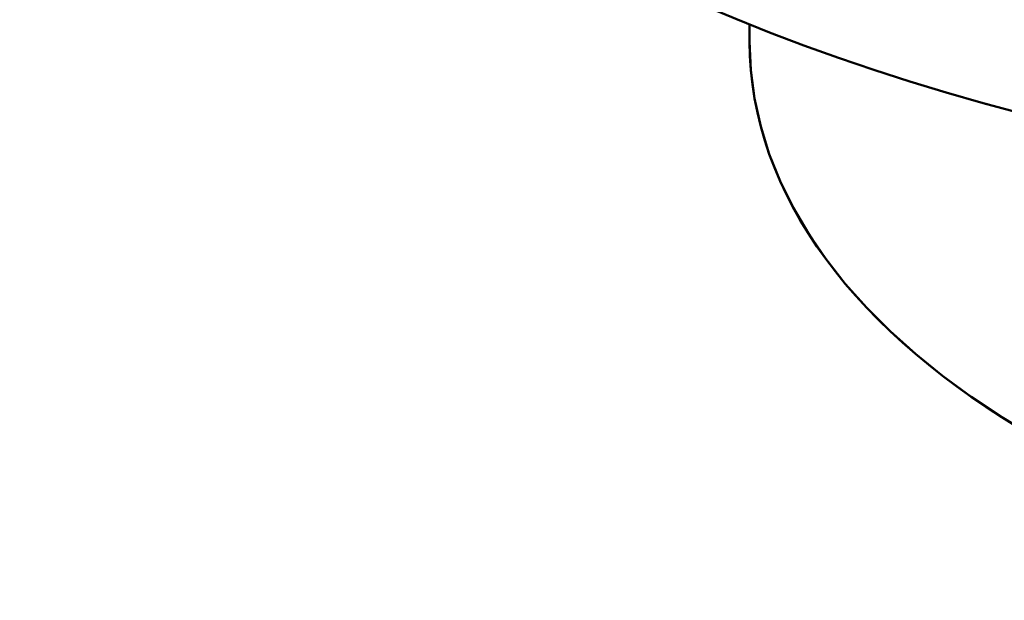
# Model space of a CAD drawing. Header units: millimetres. Extents: x 0 to 840, y 0 to 1188.
# Tile 4 of 18: x 580 to 609, y 268 to 286. Entities that reach past the tile are written whole.
import ezdxf

# ---------------------------------------------------------------- set-up
doc = ezdxf.new("R2010")
doc.units = ezdxf.units.MM
doc.header["$LTSCALE"] = 4
doc.linetypes.add('LONG_DASH_DOTTED', pattern=[0.3001, 0.2362, -0.0295, 0.0049, -0.0295])
doc.layers.add('Sichtbare Kanten(DIN)', color=7, linetype='Continuous', lineweight=50)
doc.layers.add('Überlagerung [Formatvorlage Phantomlinien(DIN)]', color=179, linetype='LONG_DASH_DOTTED', lineweight=50)

msp = doc.modelspace()

# ---------------------------------------------------------------- linework, layer by layer
at = {"layer": 'Sichtbare Kanten(DIN)'}
msp.add_line((601.79, 285.569), (601.79, 285.061), dxfattribs=at)
for centre, major_axis in [((630.79, 309.588), (50.8, 0)), ((630.79, 285.061), (29, 0))]:
    msp.add_ellipse(centre, major_axis=major_axis, ratio=0.575862, start_param=3.141593, end_param=6.283185, dxfattribs=at)
at = {"layer": 'Überlagerung [Formatvorlage Phantomlinien(DIN)]', "ltscale": 0.203615}
msp.add_line((601.79, 285.569), (601.79, 285.061), dxfattribs=at)
at = {"layer": 'Überlagerung [Formatvorlage Phantomlinien(DIN)]', "ltscale": 44.316589}
msp.add_ellipse((630.79, 309.588), major_axis=(50.8, 0), ratio=0.575862, start_param=3.141593, end_param=6.283185, dxfattribs=at)
at = {"layer": 'Überlagerung [Formatvorlage Phantomlinien(DIN)]', "ltscale": 29.880421}
msp.add_ellipse((630.79, 285.061), major_axis=(29, 0), ratio=0.575862, start_param=3.141593, end_param=6.283185, dxfattribs=at)

doc.saveas('drawing.dxf')
